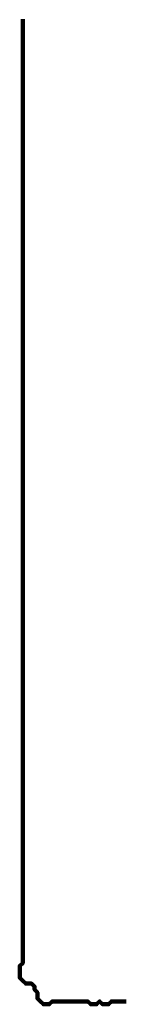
# Model space of a CAD drawing. Header units: metres. Extents: x 2413 to 4131, y 3282 to 4239.
# Tile 25 of 57: x 2936.427 to 2936.759, y 4224.716 to 4227.797. Entities that reach past the tile are written whole.
import ezdxf

# ---------------------------------------------------------------- set-up
doc = ezdxf.new("R2010")
doc.units = ezdxf.units.M
doc.layers.add('P', color=250, linetype='Continuous', lineweight=100)

msp = doc.modelspace()

# ---------------------------------------------------------------- linework, layer by layer
at = {"layer": 'P', "color": 0, "linetype": 'Continuous'}
msp.add_lwpolyline([(2936.4358, 4227.7987), (2936.4358, 4227.7894), (2936.4358, 4227.7802), (2936.4358, 4227.771), (2936.4358, 4227.7617), (2936.4358, 4227.7525), (2936.4358, 4227.7433), (2936.4358, 4227.7341), (2936.4358, 4227.7248), (2936.4358, 4227.7156), (2936.4358, 4227.7064), (2936.4358, 4227.6971), (2936.4358, 4227.6879), (2936.4358, 4227.6787), (2936.4358, 4227.6694), (2936.4358, 4227.6602), (2936.4358, 4227.651), (2936.4358, 4227.6417), (2936.4358, 4227.6325), (2936.4358, 4227.6233), (2936.4358, 4227.6141), (2936.4358, 4227.6048), (2936.4358, 4227.5956), (2936.4358, 4227.5864), (2936.4358, 4227.5771), (2936.4358, 4227.5679), (2936.4358, 4227.5587), (2936.4358, 4227.5494), (2936.4358, 4227.5402), (2936.4358, 4227.531), (2936.4358, 4227.5217), (2936.4358, 4227.5125), (2936.4358, 4227.5033), (2936.4358, 4227.4941), (2936.4358, 4227.4848), (2936.4358, 4227.4756), (2936.4358, 4227.4664), (2936.4358, 4227.4571), (2936.4358, 4227.4479), (2936.4358, 4227.4387), (2936.4358, 4227.4294), (2936.4358, 4227.4202), (2936.4358, 4227.411), (2936.4358, 4227.4017), (2936.4358, 4227.3925), (2936.4358, 4227.3833), (2936.4358, 4227.3741), (2936.4358, 4227.3648), (2936.4358, 4227.3556), (2936.4358, 4227.3464), (2936.4358, 4227.3371), (2936.4358, 4227.3279), (2936.4358, 4227.3187), (2936.4358, 4227.3094), (2936.4358, 4227.3002), (2936.4358, 4227.291), (2936.4358, 4227.2817), (2936.4358, 4227.2725), (2936.4358, 4227.2633), (2936.4358, 4227.2541), (2936.4358, 4227.2448), (2936.4358, 4227.2356), (2936.4358, 4227.2264), (2936.4358, 4227.2171), (2936.4358, 4227.2079), (2936.4358, 4227.1987), (2936.4358, 4227.1894), (2936.4358, 4227.1802), (2936.4358, 4227.171), (2936.4358, 4227.1617), (2936.4358, 4227.1525), (2936.4358, 4227.1433), (2936.4358, 4227.1341), (2936.4358, 4227.1248), (2936.4358, 4227.1156), (2936.4358, 4227.1064), (2936.4358, 4227.0971), (2936.4358, 4227.0879), (2936.4358, 4227.0787), (2936.4358, 4227.0694), (2936.4358, 4227.0602), (2936.4358, 4227.051), (2936.4358, 4227.0417), (2936.4358, 4227.0325), (2936.4358, 4227.0233), (2936.4358, 4227.0141), (2936.4358, 4227.0048), (2936.4358, 4226.9956), (2936.4358, 4226.9864), (2936.4358, 4226.9771), (2936.4358, 4226.9679), (2936.4358, 4226.9587), (2936.4358, 4226.9494), (2936.4358, 4226.9402), (2936.4358, 4226.931), (2936.4358, 4226.9217), (2936.4358, 4226.9125), (2936.4358, 4226.9033), (2936.4358, 4226.8941), (2936.4358, 4226.8848), (2936.4358, 4226.8756), (2936.4358, 4226.8664), (2936.4358, 4226.8571), (2936.4358, 4226.8479), (2936.4358, 4226.8387), (2936.4358, 4226.8294), (2936.4358, 4226.8202), (2936.4358, 4226.811), (2936.4358, 4226.8017), (2936.4358, 4226.7925), (2936.4358, 4226.7833), (2936.4358, 4226.7741), (2936.4358, 4226.7648), (2936.4358, 4226.7556), (2936.4358, 4226.7464), (2936.4358, 4226.7371), (2936.4358, 4226.7279), (2936.4358, 4226.7187), (2936.4358, 4226.7094), (2936.4358, 4226.7002), (2936.4358, 4226.691), (2936.4358, 4226.6817), (2936.4358, 4226.6725), (2936.4358, 4226.6633), (2936.4358, 4226.6541), (2936.4358, 4226.6448), (2936.4358, 4226.6356), (2936.4358, 4226.6264), (2936.4358, 4226.6171), (2936.4358, 4226.6079), (2936.4358, 4226.5987), (2936.4358, 4226.5894), (2936.4358, 4226.5802), (2936.4358, 4226.571), (2936.4358, 4226.5617), (2936.4358, 4226.5525), (2936.4358, 4226.5433), (2936.4358, 4226.5341), (2936.4358, 4226.5248), (2936.4358, 4226.5156), (2936.4358, 4226.5064), (2936.4358, 4226.4971), (2936.4358, 4226.4879), (2936.4358, 4226.4787), (2936.4358, 4226.4694), (2936.4358, 4226.4602), (2936.4358, 4226.451), (2936.4358, 4226.4417), (2936.4358, 4226.4325), (2936.4358, 4226.4233), (2936.4358, 4226.4141), (2936.4358, 4226.4048), (2936.4358, 4226.3956), (2936.4358, 4226.3864), (2936.4358, 4226.3771), (2936.4358, 4226.3679), (2936.4358, 4226.3587), (2936.4358, 4226.3494), (2936.4358, 4226.3402), (2936.4358, 4226.331), (2936.4358, 4226.3217), (2936.4358, 4226.3125), (2936.4358, 4226.3033), (2936.4358, 4226.2941), (2936.4358, 4226.2848), (2936.4358, 4226.2756), (2936.4358, 4226.2664), (2936.4358, 4226.2571), (2936.4358, 4226.2479), (2936.4358, 4226.2387), (2936.4358, 4226.2294), (2936.4358, 4226.2202), (2936.4358, 4226.211), (2936.4358, 4226.2017), (2936.4358, 4226.1925), (2936.4358, 4226.1833), (2936.4358, 4226.1741), (2936.4358, 4226.1648), (2936.4358, 4226.1556), (2936.4358, 4226.1464), (2936.4358, 4226.1371), (2936.4358, 4226.1279), (2936.4358, 4226.1187), (2936.4358, 4226.1094), (2936.4358, 4226.1002), (2936.4358, 4226.091), (2936.4358, 4226.0817), (2936.4358, 4226.0725), (2936.4358, 4226.0633), (2936.4358, 4226.0541), (2936.4358, 4226.0448), (2936.4358, 4226.0356), (2936.4358, 4226.0264), (2936.4358, 4226.0171), (2936.4358, 4226.0079), (2936.4358, 4225.9987), (2936.4358, 4225.9894), (2936.4358, 4225.9802), (2936.4358, 4225.971), (2936.4358, 4225.9617), (2936.4358, 4225.9525), (2936.4358, 4225.9433), (2936.4358, 4225.9341), (2936.4358, 4225.9248), (2936.4358, 4225.9156), (2936.4358, 4225.9064), (2936.4358, 4225.8971), (2936.4358, 4225.8879), (2936.4358, 4225.8787), (2936.4358, 4225.8694), (2936.4358, 4225.8602), (2936.4358, 4225.851), (2936.4358, 4225.8417), (2936.4358, 4225.8325), (2936.4358, 4225.8233), (2936.4358, 4225.8141), (2936.4358, 4225.8048), (2936.4358, 4225.7956), (2936.4358, 4225.7864), (2936.4358, 4225.7771), (2936.4358, 4225.7679), (2936.4358, 4225.7587), (2936.4358, 4225.7494), (2936.4358, 4225.7402), (2936.4358, 4225.731), (2936.4358, 4225.7217), (2936.4358, 4225.7125), (2936.4358, 4225.7033), (2936.4358, 4225.6941), (2936.4358, 4225.6848), (2936.4358, 4225.6756), (2936.4358, 4225.6664), (2936.4358, 4225.6571), (2936.4358, 4225.6479), (2936.4358, 4225.6387), (2936.4358, 4225.6294), (2936.4358, 4225.6202), (2936.4358, 4225.611), (2936.4358, 4225.6017), (2936.4358, 4225.5925), (2936.4358, 4225.5833), (2936.4358, 4225.5741), (2936.4358, 4225.5648), (2936.4358, 4225.5556), (2936.4358, 4225.5464), (2936.4358, 4225.5371), (2936.4358, 4225.5279), (2936.4358, 4225.5187), (2936.4358, 4225.5094), (2936.4358, 4225.5002), (2936.4358, 4225.491), (2936.4358, 4225.4817), (2936.4358, 4225.4725), (2936.4358, 4225.4633), (2936.4358, 4225.4541), (2936.4358, 4225.4448), (2936.4358, 4225.4356), (2936.4358, 4225.4264), (2936.4358, 4225.4171), (2936.4358, 4225.4079), (2936.4358, 4225.3987), (2936.4358, 4225.3894), (2936.4358, 4225.3802), (2936.4358, 4225.371), (2936.4358, 4225.3617), (2936.4358, 4225.3525), (2936.4358, 4225.3433), (2936.4358, 4225.3341), (2936.4358, 4225.3248), (2936.4358, 4225.3156), (2936.4358, 4225.3064), (2936.4358, 4225.2971), (2936.4358, 4225.2879), (2936.4358, 4225.2787), (2936.4358, 4225.2694), (2936.4358, 4225.2602), (2936.4358, 4225.251), (2936.4358, 4225.2417), (2936.4358, 4225.2325), (2936.4358, 4225.2233), (2936.4358, 4225.2141), (2936.4358, 4225.2048), (2936.4358, 4225.1956), (2936.4358, 4225.1864), (2936.4358, 4225.1771), (2936.4358, 4225.1679), (2936.4358, 4225.1587), (2936.4358, 4225.1494), (2936.4358, 4225.1402), (2936.4358, 4225.131), (2936.4358, 4225.1217), (2936.4358, 4225.1125), (2936.4358, 4225.1033), (2936.4358, 4225.0941), (2936.4358, 4225.0848), (2936.4358, 4225.0756), (2936.4358, 4225.0664), (2936.4358, 4225.0571), (2936.4358, 4225.0479), (2936.4358, 4225.0387), (2936.4358, 4225.0294), (2936.4358, 4225.0202), (2936.4358, 4225.011), (2936.4358, 4225.0017), (2936.4358, 4224.9925), (2936.4358, 4224.9833), (2936.4358, 4224.9741), (2936.4358, 4224.9648), (2936.4358, 4224.9556), (2936.4358, 4224.9464), (2936.4358, 4224.9371), (2936.4358, 4224.9279), (2936.4358, 4224.9187), (2936.4358, 4224.9094), (2936.4358, 4224.9002), (2936.4358, 4224.891), (2936.4358, 4224.8817), (2936.4358, 4224.8725), (2936.4358, 4224.8633), (2936.4358, 4224.8541), (2936.4358, 4224.8448), (2936.4265, 4224.8356), (2936.4265, 4224.8264), (2936.4265, 4224.8171), (2936.4265, 4224.8079), (2936.4265, 4224.7987), (2936.4358, 4224.7894), (2936.445, 4224.7802), (2936.4542, 4224.7802), (2936.4635, 4224.7802), (2936.4727, 4224.771), (2936.4727, 4224.7617), (2936.4819, 4224.7525), (2936.4819, 4224.7433), (2936.4819, 4224.7341), (2936.4911, 4224.7248), (2936.5004, 4224.7156), (2936.5096, 4224.7156), (2936.5188, 4224.7156), (2936.5281, 4224.7248), (2936.5373, 4224.7248), (2936.5465, 4224.7248), (2936.5558, 4224.7248), (2936.565, 4224.7248), (2936.5742, 4224.7248), (2936.5835, 4224.7248), (2936.5927, 4224.7248), (2936.6019, 4224.7248), (2936.6111, 4224.7248), (2936.6204, 4224.7248), (2936.6296, 4224.7248), (2936.6388, 4224.7248), (2936.6481, 4224.7156), (2936.6573, 4224.7156), (2936.6665, 4224.7156), (2936.6758, 4224.7248), (2936.685, 4224.7156), (2936.6942, 4224.7156), (2936.7035, 4224.7156), (2936.7127, 4224.7248), (2936.7588, 4224.7248)], dxfattribs=at)

doc.saveas('drawing.dxf')
